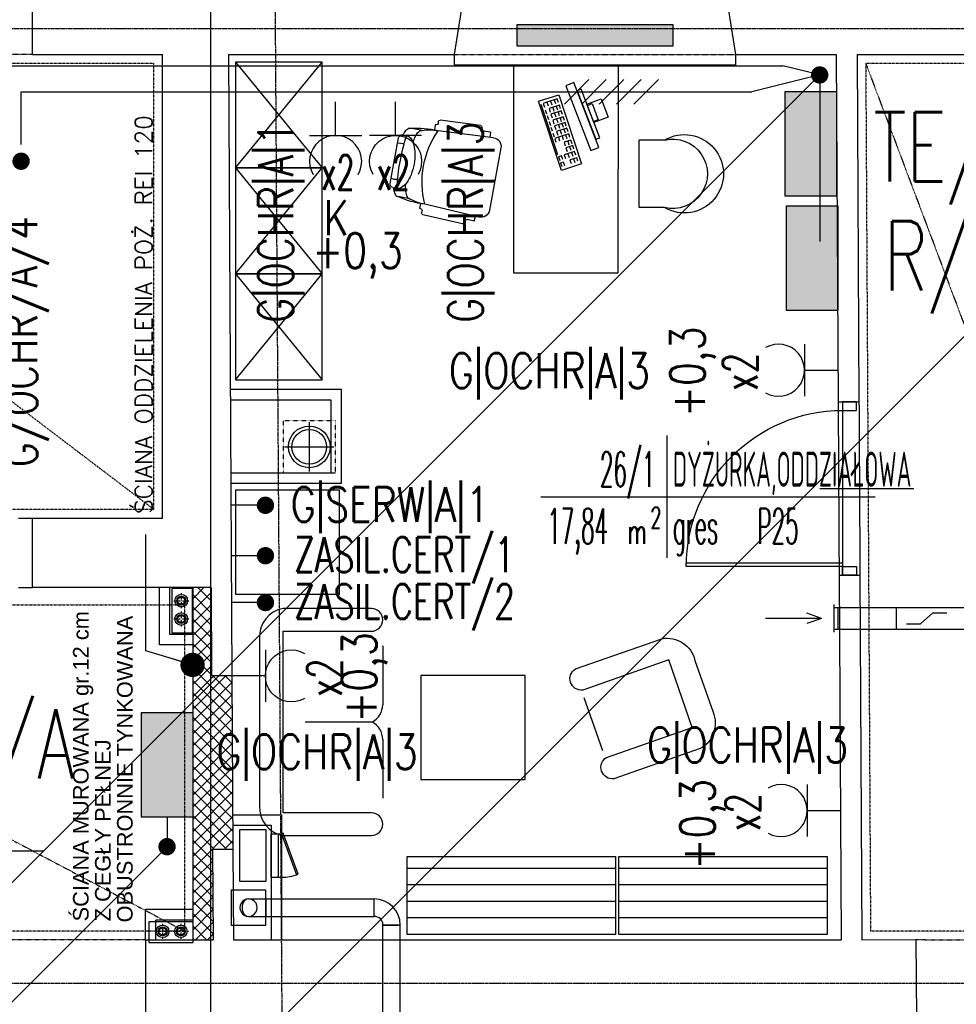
# Model space of a CAD drawing. Header units: inches. Extents: x -145354 to -97635, y 38777 to 78670.
# Tile 125 of 231: x -139691 to -139151, y 51044 to 51612. Entities that reach past the tile are written whole.
import ezdxf
from ezdxf.enums import TextEntityAlignment as Align

# ---------------------------------------------------------------- set-up
doc = ezdxf.new("R2010")
doc.units = ezdxf.units.IN
doc.header["$MEASUREMENT"] = 0
for name, pattern in [('CENTER', [2, 1.25, -0.25, 0.25, -0.25]), ('DASHDOT', [1, 0.5, -0.25, 0, -0.25]), ('DASHED2', [0.375, 0.25, -0.125]), ('DIVIDE', [31.75, 12.7, -6.35, 0, -6.35, 0, -6.35]), ('HIDDEN', [0.375, 0.25, -0.125])]:
    doc.linetypes.add(name, pattern=pattern)
doc.layers.get('0').update_dxf_attribs({"color": 101})
for name, color, linetype in [('Drz-widok', 5, 'Continuous'), ('E-OPIS_POM', 6, 'Continuous'), ('E35', 6, 'Continuous'), ('E50', 3, 'Continuous'), ('E50_kor', 3, 'Continuous'), ('Ins-ppoz-opis', 240, 'Continuous'), ('Ins-tele-opis', 216, 'Continuous'), ('Ins-went', 141, 'Continuous'), ('Ins-went-opis', 141, 'Continuous'), ('m-went-nawiew', 152, 'Continuous'), ('Mco-piony', 10, 'Continuous'), ('Mwk-odnośniki', 8, 'Continuous'), ('Os-osie glowne', 8, 'CENTER'), ('Sc-cegla pelna', 32, 'Continuous'), ('Sc-cegla pustak', 42, 'Continuous'), ('Sc-gk', 120, 'Continuous'), ('Sc-nad', 5, 'DASHED2'), ('Sc-nadproza kon', 5, 'DASHED2'), ('Suf-widok', 8, 'Continuous'), ('W-idok', 9, 'Continuous'), ('W-otwor-strop', 126, 'Continuous'), ('Wyp-grzejniki', 56, 'Continuous'), ('Wyp-meble', 155, 'Continuous')]:
    doc.layers.add(name, color=color, linetype=linetype)
doc.layers.add('ha_sc_proj', color=251, linetype='Continuous', lineweight=13)
doc.styles.add('KA wymiar', font='romans.shx', dxfattribs={"width": 0.6})
doc.styles.add('ROMANS', font='romans', dxfattribs={"width": 0.85})
doc.styles.add('TYTUL2', font='ARIAL.TTF')
doc.linetypes.add('ZIGZAG', pattern='A,0.00254,-5.08,[131,ltypeshp.shx,S=5.08,R=0,X=-5.08,Y=0],-10.16,[131,ltypeshp.shx,S=5.08,R=180,X=5.08,Y=0],-5.08', length=20.32254)
doc.dimstyles.new('KA wymiar', dxfattribs={"dimscale": 50, "dimtxt": 0.23, "dimasz": 0.14, "dimexe": 0, "dimexo": 0, "dimgap": 0.08, "dimtad": 1, "dimdec": 1, "dimrnd": 0.5, "dimzin": 9, "dimdsep": 46, "dimtxsty": 'KA wymiar', "dimblk1": 'UKOS', "dimblk2": 'UKOS', "dimsah": 1, "dimcen": 0.2, "dimse1": 1, "dimse2": 1, "dimclrd": 256, "dimclre": 256, "dimclrt": 2, "dimadec": 3, "dimazin": 0, "dimtfac": 1, "dimtdec": 1, "dimtix": 1, "dimtmove": 2, "dimatfit": 3, "dimldrblk": 'DOT', "dimfxl": 0, "dimtolj": 1, "dimtzin": 9, "dimarcsym": 0})

# ---------------------------------------------------------------- blocks, each defined once
blk = doc.blocks.new('pow')
for p, q in [((0, 0.5229102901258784), (0, -0.5229102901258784)), ((-1.075294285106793, 0), (1.779711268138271, -1.13686837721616e-13))]:
    blk.add_line(p, q)
at = {"style": 'KA wymiar', "width": 0.6}
for s, height, p in [('2', 0.18, (-0.139230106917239, -0.269806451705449)), ('m', 0.21, (-0.3331997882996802, -0.4009838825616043))]:
    blk.add_text(s, height=height, dxfattribs=at).set_placement(p)
at = {"style": 'KA wymiar'}
for tag, width, p in [('01', 0.7, (-0.1310879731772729, 0.08442380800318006)), ('000.00', 0.6, (-0.3636004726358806, -0.4009838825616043))]:
    blk.add_attdef(tag, text='', height=0.3, dxfattribs=dict(at, width=width)).set_placement(p, align=Align.RIGHT)
blk.add_attdef('POMIESZCZENIE', (0.07092525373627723, 0.08442380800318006), '', height=0.3, dxfattribs=at)
at = {"style": 'KA wymiar', "width": 0.8}
blk.add_attdef('POSADZKA', (0.07092525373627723, -0.4009838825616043), '', height=0.3, dxfattribs=at)
blk = doc.blocks.new('g2')
at = {"layer": 'E35'}
blk.add_line((15.0000000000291, 19.2703983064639), (-14.9999999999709, 19.2703983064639), dxfattribs=at)
blk.add_arc((0, 34.2703983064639), 15, 149.9999999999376, 30.00000000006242, dxfattribs=at)
at = {"layer": 'E50'}
blk.add_line((0, 19.2703983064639), (0, 0), dxfattribs=at)
blk = doc.blocks.new('regal 45x120')
at = {"layer": 'Wyp-meble'}
for p, q in [((120, 38.09999999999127), (0, 38.09999999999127)), ((120, 28.57499999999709), (0, 28.57499999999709)), ((120, 19.04999999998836), (0, 19.04999999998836)), ((120, 9.52499999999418), (0, 9.52499999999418))]:
    blk.add_line(p, q, dxfattribs=at)
blk.add_lwpolyline([(0, 45), (120, 45), (120, 0), (0, 0)], close=True, dxfattribs=at)
blk = doc.blocks.new('sof11_r')
for p, q in [((19.98186737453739, 34.88178915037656), (19.37548364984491, 34.84953469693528)), ((19.37548364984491, 34.84953469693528), (19.53483285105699, 31.85376971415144)), ((20.87422290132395, 36.93208220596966), (20.92733930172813, 35.93349387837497)), ((45.17382872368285, 39.10555599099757), (21.81969482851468, 37.98378693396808)), ((46.22553345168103, 38.16008406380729), (46.27864985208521, 37.16149573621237)), ((51.59800910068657, 36.44302670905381), (47.33035458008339, 36.21602380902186)), ((51.59800910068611, 36.44302670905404), (51.75735830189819, 33.44726172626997)), ((12.60951995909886, 30.33598152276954), (5.609519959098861, 30.33598152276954)), ((53.79970847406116, 33.55589737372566), (21.79970847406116, 31.85376971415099)), ((59.06529047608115, -7.890992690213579), (59.06529047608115, 28.56295573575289)), ((-2.273736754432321e-13, 23.75755536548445), (-2.273736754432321e-13, -3.085592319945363)), ((1.999999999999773, 25.75755536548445), (4.371236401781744, 25.75755536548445)), ((1.999999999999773, -5.085592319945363), (4.371236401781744, -5.085592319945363)), ((12.60951995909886, -9.664018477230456), (5.609519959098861, -9.664018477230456)), ((19.37548364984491, -14.17757165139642), (19.53483285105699, -11.18180666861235)), ((53.79970847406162, -12.88393432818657), (21.79970847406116, -11.18180666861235)), ((19.98186737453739, -14.20982610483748), (19.37548364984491, -14.17757165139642)), ((20.87422290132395, -16.26011916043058), (20.92733930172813, -15.26153083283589)), ((46.22553345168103, -17.4881210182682), (46.27864985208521, -16.48953269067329)), ((51.59800910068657, -15.77106366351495), (47.33035458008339, -15.54406076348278)), ((51.59800910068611, -15.77106366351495), (51.75735830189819, -12.77529868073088)), ((45.17382872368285, -18.43359294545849), (21.81969482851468, -17.31182388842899))]:
    blk.add_line(p, q)
for points in [[(2.234255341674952, 25.75755536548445, -0.03020428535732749), (2.781092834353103, 27.40704933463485, -0.09716323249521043), (4.322527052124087, 29.78968412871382, -0.2034527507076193), (5.609519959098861, 30.33598152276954, -0.2034527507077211)], [(8.708346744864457, 22.55427079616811, -0.01878993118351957), (8.945026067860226, 24.41350457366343, -0.05413092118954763), (9.781092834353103, 27.40704933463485, -0.09716323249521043), (11.32252705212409, 29.78968412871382, -0.2034527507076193), (12.60951995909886, 30.33598152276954, -0.2034527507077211)], [(4.371236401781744, -5.085592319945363, 0.1842831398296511), (6.753699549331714, -4.176628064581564, 0.1022415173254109), (9.429123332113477, -0.5687179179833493, 0.06119670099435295), (10.92861197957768, 4.079551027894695, 0.04748823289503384), (11.52416869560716, 10.33598152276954, 0.04748823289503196), (10.92861197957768, 16.59241201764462, 0.06119670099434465), (9.429123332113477, 21.24068096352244, 0.1022415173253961), (6.753699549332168, 24.84859111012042, 0.1842831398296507), (4.371236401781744, 25.75755536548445, 0.1842831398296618)], [(2.234255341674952, -5.085592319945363, 0.03020428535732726), (2.781092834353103, -6.735086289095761, 0.09716323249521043), (4.322527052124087, -9.117721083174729, 0.2034527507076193), (5.609519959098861, -9.664018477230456, 0.2034527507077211)], [(8.708346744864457, -1.882307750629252, 0.01878993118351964), (8.945026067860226, -3.741541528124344, 0.05413092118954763), (9.781092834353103, -6.735086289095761, 0.09716323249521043), (11.32252705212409, -9.117721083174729, 0.2034527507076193), (12.60951995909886, -9.664018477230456, 0.2034527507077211)]]:
    blk.add_lwpolyline(points, format="xyb")
for centre, radius, start, end in [((19.92875097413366, 35.88037747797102), 1, 273.0447784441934, 3.044778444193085), ((21.87281122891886, 36.98519860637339), 1, 93.04477844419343, 183.0447784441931), ((45.22694512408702, 38.10696766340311), 1, 3.044778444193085, 93.04477844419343), ((47.27723817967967, 37.21461213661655), 1, 183.0447784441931, 273.0447784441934), ((18.767460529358, -22.91031212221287), 54.84796429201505, 86.83080978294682, 103.8805457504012), ((21.41321507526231, 5.611850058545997), 26.24476565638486, 89.15620351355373, 109.5996460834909), ((68.33135133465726, 10.33598152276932), 51.2660608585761, 155.1825998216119, 204.8174001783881), ((54.06529047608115, 28.56295573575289), 5, 0, 93.04477844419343), ((1.999999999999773, 23.75755536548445), 2, 90, 180), ((122.8764255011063, 10.33598152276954), 119.5044132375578, 172.5855286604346, 187.4144713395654), ((1.909916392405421, 14.04876802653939), 6.893075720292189, 73.9141402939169, 106.0858597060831), ((1.909916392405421, 6.623195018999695), 6.893075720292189, 253.9141402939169, 286.0858597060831), ((1.999999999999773, -3.085592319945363), 2, 180, 270), ((18.767460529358, 43.58227516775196), 54.84796429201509, 256.1194542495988, 273.1691902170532), ((21.41321507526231, 15.06011298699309), 26.2447656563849, 250.4003539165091, 270.8437964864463), ((54.06529047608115, -7.890992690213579), 5, 266.9552215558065, 0), ((19.92875097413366, -15.20841443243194), 1, 356.9552215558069, 86.95522155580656), ((21.87281122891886, -16.3132355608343), 1, 176.9552215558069, 266.9552215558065), ((47.27723817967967, -16.54264909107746), 1, 86.95522155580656, 176.9552215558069), ((45.22694512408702, -17.43500461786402), 1, 266.9552215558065, 356.9552215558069)]:
    blk.add_arc(centre, radius, start, end)
blk = doc.blocks.new('klawiatura do PC')
at = {"layer": 'Wyp-meble'}
blk.add_lwpolyline([(0, 0), (46.62217066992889, 0), (46.62217066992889, -13.54161269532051), (0, -13.54161269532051)], close=True, dxfattribs=at)
for points in [[(4.663888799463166, -1.704538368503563), (2.200115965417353, -1.704538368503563), (2.200115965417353, -8.712086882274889), (4.663888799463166, -8.712086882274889)], [(2.200115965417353, -3.820916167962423), (4.685517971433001, -3.820916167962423)], [(2.200115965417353, -6.22355657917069), (4.685517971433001, -6.22355657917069)], [(9.00224849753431, -1.704538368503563), (6.538475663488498, -1.704538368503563), (6.538475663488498, -8.712086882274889), (9.00224849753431, -8.712086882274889)], [(6.538475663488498, -3.820916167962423), (9.023877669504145, -3.820916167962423)], [(6.538475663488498, -6.22355657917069), (9.023877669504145, -6.22355657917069)], [(12.7867770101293, -1.704538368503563), (10.32300417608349, -1.704538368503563), (10.32300417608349, -8.712086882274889), (12.7867770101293, -8.712086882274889)], [(10.32300417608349, -3.820916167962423), (12.80840618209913, -3.820916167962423)], [(10.32300417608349, -6.22355657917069), (12.80840618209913, -6.22355657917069)], [(16.75591591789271, -1.704538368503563), (14.2921430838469, -1.704538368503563), (14.2921430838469, -8.712086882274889), (16.75591591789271, -8.712086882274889)], [(14.2921430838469, -3.820916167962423), (16.77754508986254, -3.820916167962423)], [(14.2921430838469, -6.22355657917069), (16.77754508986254, -6.22355657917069)], [(20.54044624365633, -1.704538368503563), (18.07667340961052, -1.704538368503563), (18.07667340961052, -8.712086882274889), (20.54044624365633, -8.712086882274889)], [(18.07667340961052, -3.820916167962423), (20.56207541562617, -3.820916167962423)], [(18.07667340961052, -6.22355657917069), (20.56207541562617, -6.22355657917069)], [(24.50958696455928, -1.704538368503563), (22.04581413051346, -1.704538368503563), (22.04581413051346, -8.712086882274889), (24.50958696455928, -8.712086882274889)], [(22.04581413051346, -3.820916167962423), (24.53121613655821, -3.820916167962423)], [(22.04581413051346, -6.22355657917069), (24.53121613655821, -6.22355657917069)], [(28.20181118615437, -1.704538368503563), (25.73803835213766, -1.704538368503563), (25.73803835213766, -8.712086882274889), (28.20181118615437, -8.712086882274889)], [(25.73803835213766, -3.820916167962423), (28.22344035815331, -3.820916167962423)], [(25.73803835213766, -6.22355657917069), (28.22344035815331, -6.22355657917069)], [(32.44786659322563, -1.704538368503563), (29.98409375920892, -1.704538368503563), (29.98409375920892, -6.24629605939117), (32.44786659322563, -6.24629605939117)], [(29.98409375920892, -3.820916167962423), (32.46949576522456, -3.820916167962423)], [(36.14008900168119, -1.704538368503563), (33.67631616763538, -1.704538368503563), (33.67631616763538, -6.24629605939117), (36.14008900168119, -6.24629605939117)], [(33.67631616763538, -3.820916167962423), (36.16171817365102, -3.820916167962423)], [(40.20153401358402, -1.704538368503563), (37.73776117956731, -1.704538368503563), (37.73776117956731, -8.712086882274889), (40.20153401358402, -8.712086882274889)], [(37.73776117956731, -3.820916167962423), (40.22316318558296, -3.820916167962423)], [(37.73776117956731, -6.22355657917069), (40.22316318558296, -6.22355657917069)], [(44.35528512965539, -1.704538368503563), (41.89151229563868, -1.704538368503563), (41.89151229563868, -6.24629605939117), (44.35528512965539, -6.24629605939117)], [(41.89151229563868, -3.820916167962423), (44.37691430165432, -3.820916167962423)], [(2.200115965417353, -8.712086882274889), (2.200115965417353, -11.22108533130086), (4.682957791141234, -11.22108533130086)], [(6.544121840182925, -11.22743539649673), (9.128678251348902, -11.22743539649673)], [(10.42095645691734, -11.22743539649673), (13.00551286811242, -11.22743539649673)], [(14.39009717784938, -11.22743539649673), (16.97465358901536, -11.22743539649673)], [(18.17462569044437, -11.22743539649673), (20.75918210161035, -11.22743539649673)], [(22.14376459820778, -11.22743539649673), (24.72832100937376, -11.22743539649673)], [(25.73803835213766, -8.712086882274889), (25.73803835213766, -11.22108533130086), (28.22088017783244, -11.22108533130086)], [(40.25873192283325, -10.56468671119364), (37.70026142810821, -10.56468671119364), (37.70026142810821, -12.5419028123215), (40.25873192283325, -12.5419028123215)], [(44.38639712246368, -10.59877763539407), (41.89615216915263, -10.59877763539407), (41.89615216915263, -12.5419028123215), (44.35228253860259, -12.5419028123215)], [(2.205760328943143, -12.70332829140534), (36.08190473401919, -12.70332829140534)]]:
    blk.add_lwpolyline(points, dxfattribs=at)
blk = doc.blocks.new('monitor')
at = {"layer": 'Wyp-meble'}
for points in [[(14.33687975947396, -37.34238715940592), (19.00467815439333, -35.55027718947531), (4.667798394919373, 1.792109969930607), (0, 0)], [(17.21256818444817, -30.88247879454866), (19.54646738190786, -29.98642380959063), (8.793807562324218, -1.979633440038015), (6.459908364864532, -2.875688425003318)], [(12.15152692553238, -10.72527813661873), (20.33262635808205, -7.58430489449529), (24.36984745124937, -18.09980587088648), (16.1887480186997, -21.24077911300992)], [(12.37802750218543, -11.31523022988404), (15.06141852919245, -10.28499468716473), (18.64563846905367, -19.62059147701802), (15.96224744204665, -20.65082701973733)]]:
    blk.add_lwpolyline(points, close=True, dxfattribs=at)
blk = doc.blocks.new('podowojna kanapa')
at = {"layer": 'Wyp-meble'}
for p, q in [((57.42509738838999, -21.54894855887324), (57.42509738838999, -55.46858181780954)), ((57.42509738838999, -75.42131598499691), (57.42509738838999, -109.3409492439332))]:
    blk.add_line(p, q, dxfattribs=at)
blk.add_lwpolyline([(51.04453058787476, -130.8898978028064, 0.9695019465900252), (51.04453058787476, -117.7210966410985), (0, -117.7210966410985), (0, -13.16880116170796), (51.04453058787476, -13.16880116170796, 0.9695019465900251), (51.04453058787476, 0), (0, 0, 0.3710331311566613), (-13.55870588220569, -17.15934905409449), (-13.55870588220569, -113.730548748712, 0.371033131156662), (0, -130.8898978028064)], format="xyb", close=True, dxfattribs=at)
blk.add_lwpolyline([(51.44331672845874, -65.44494890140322), (12.76113360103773, -65.44494890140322)], dxfattribs=at)
for centre, start, end in [((46.01659864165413, -55.40960873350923), 298.4027827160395, 359.7038279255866), ((46.01659864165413, -75.4802890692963), 0.296172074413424, 61.59721728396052)]:
    blk.add_arc(centre, 11.40865116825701, start, end, dxfattribs=at)
blk = doc.blocks.new('fotel_podstawowy')
at = {"layer": 'Wyp-meble'}
blk.add_lwpolyline([(12.84759742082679, -0.2176097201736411), (12.84759742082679, -52.66136523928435, -0.814276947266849), (0, -52.66136523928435), (0, 0, -0.4036554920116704), (18.0737373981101, 13.92697246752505), (49.64832713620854, 13.92697246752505, -0.3801225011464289), (67.0687937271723, 0), (67.0687937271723, -52.66136523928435, -0.8043559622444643), (54.00344643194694, -52.66136523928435), (54.00344643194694, -0.3136193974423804)], format="xyb", close=True, dxfattribs=at)
blk.add_lwpolyline([(17.04253424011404, -53.54860352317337), (49.54614632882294, -53.54860352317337)], dxfattribs=at)
blk = doc.blocks.new('W046')
for p, q in [((0, 20.92488642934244), (0, 0)), ((56.16217092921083, 20.92488642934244), (56.16217092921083, 0)), ((0, 0), (56.16217092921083, 0))]:
    blk.add_line(p, q)
for centre, radius, start, end in [((28.08108546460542, 37.428357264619), 32.57164273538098, 329.5569172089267, 210.4430827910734), ((28.08108546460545, 27.73576637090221), 28.89524954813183, 346.3665609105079, 193.6334390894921)]:
    blk.add_arc(centre, radius, start, end)
blk = doc.blocks.new('_dz1')
at = {"ltscale": 7}
for p, q in [((-7, 0), (-6.999999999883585, 90)), ((-5, 0), (-4.999999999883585, 90))]:
    blk.add_line(p, q, dxfattribs=at)
at = {"ltscale": 25}
for p, q in [((-50, 13.00000000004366), (-50.00000000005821, -40.99999999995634)), ((-94.99999999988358, 8.731149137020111e-11), (-5, 0)), ((-5, 0), (0, 0)), ((-95, -8), (-100, -8)), ((-5, -8), (0, -8))]:
    blk.add_line(p, q, dxfattribs=at)
for points in [[(-100, -8), (-100, 0), (-95, 0), (-95, -8)], [(0, -8), (0, 0), (-5, 0), (-5, -8)]]:
    blk.add_lwpolyline(points, close=True, dxfattribs=at)
blk.add_arc((-5, 0), 89.99999999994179, 90, 180, dxfattribs=at)
blk = doc.blocks.new('UKOS')
at = {"color": 1}
blk.add_line((0, 1), (0, -1), dxfattribs=at)
at = {"color": 8}
blk.add_line((1, 0), (-1, 0), dxfattribs=at)
at = {"color": 1, "const_width": 0.2}
blk.add_lwpolyline([(0.598759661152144, 0.598759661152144), (-0.598759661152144, -0.598759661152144)], dxfattribs=at)
blk = doc.blocks.new('N200')
at = {"layer": 'm-went-nawiew', "color": 254, "linetype": 'HIDDEN'}
for p, q in [((-141949.5713513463, 41077.71199045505), (-141949.5713513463, 41049.17120244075)), ((-141963.8417453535, 41063.4415964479), (-141935.3009573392, 41063.4415964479))]:
    blk.add_line(p, q, dxfattribs=at)
at = {"layer": 'm-went-nawiew', "color": 254}
blk.add_circle((-141949.5713513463, 41063.4415964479), 12, dxfattribs=at)
at = {"layer": 'm-went-nawiew'}
blk.add_circle((-141949.5713513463, 41063.4415964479), 10, dxfattribs=at)
blk = doc.blocks.new('rewizja')
at = {"layer": 'Wyp-meble'}
for p, q in [((-25.0000000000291, 5.999999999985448), (-25, -2.91038304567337e-11)), ((-25.0000000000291, 6), (-5.820766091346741e-11, 6)), ((-2.91038304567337e-11, 5.999999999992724), (0, 0)), ((-25, 3.999999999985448), (-25, 1.999999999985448)), ((0, 1.999999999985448), (-25, 1.999999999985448)), ((0, -1.455191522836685e-11), (-25, -1.455191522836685e-11))]:
    blk.add_line(p, q, dxfattribs=at)
blk.add_lwpolyline([(-23.15029537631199, -9.490196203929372), (0.3420201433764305, -0.9396926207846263), (0, 0), (-23.49231551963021, -8.550503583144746)], close=True, dxfattribs=at)
blk.add_arc((-2.91038304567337e-11, -1.455191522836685e-11), 25, 180, 202.2924427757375, dxfattribs=at)
blk = doc.blocks.new('0630_STRZAŁKA')
at = {"ltscale": 0.5}
for points in [[(0, 2.091837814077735e-11), (-3.029876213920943, -8.560130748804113)], [(0, 2.091837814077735e-11), (-7.275957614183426e-12, -32.43254493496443)], [(-7.275957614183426e-12, 2.091837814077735e-11), (3.029876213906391, -8.560130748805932)]]:
    blk.add_lwpolyline(points, dxfattribs=at)
blk = doc.blocks.new('pco')
at = {"layer": 'Mco-piony', "color": 9, "linetype": 'DASHDOT', "ltscale": 3}
for p, q in [((-2604.832822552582, -19.79275673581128), (-2604.832822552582, -8.89275673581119)), ((-2599.382822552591, -14.34276699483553), (-2610.282822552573, -14.34276699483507))]:
    blk.add_line(p, q, dxfattribs=at)
at = {"layer": 'Mco-piony', "color": 9}
blk.add_circle((-2604.832822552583, -14.34275673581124), 4.529712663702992, dxfattribs=at)
at = {"layer": 'Mco-piony'}
blk.add_circle((-2604.832822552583, -14.34275673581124), 3.2, dxfattribs=at)
at = {"layer": 'Mco-piony', "color": 8}
blk.add_circle((-2604.832822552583, -14.34275673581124), 2.6, dxfattribs=at)
blk = doc.blocks.new('G_90')
at = {"layer": 'Wyp-grzejniki'}
h = blk.add_hatch(dxfattribs=at)
h.set_pattern_fill('DOTS', color=256, scale=0.5, angle=90, style=0)
h.set_pattern_definition([(90, (-37823.93992433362, -77504.9091523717), (-0.79375, 0.396875), [0, -0.79375])])
h.paths.add_polyline_path([(90, -12), (90, 0), (0, 0), (0, -12)])
blk.add_lwpolyline([(0, 0), (0, -12), (90, -12), (90, 0)], close=True, dxfattribs=at)

msp = doc.modelspace()

# ---------------------------------------------------------------- hatches: boundary and pattern name
at = {"layer": 'E50'}
for points in [[(-139220.1059238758, 51570.29839803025), (-139250.1059238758, 51570.29839803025), (-139250.1059238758, 51510.29839803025), (-139220.1059238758, 51510.29839803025)], [(-139219.3942174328, 51504.45642315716), (-139249.3942174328, 51504.45642315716), (-139249.3942174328, 51444.45642315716), (-139219.3942174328, 51444.45642315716)], [(-139590.9394674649, 51212.52271646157), (-139620.9394674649, 51212.52271646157), (-139620.939467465, 51152.52271646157), (-139590.9394674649, 51152.52271646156)]]:
    msp.add_hatch(color=256, dxfattribs=at).paths.add_polyline_path(points)
at = {"layer": 'ha_sc_proj', "linetype": 'Continuous', "ltscale": 10}
h = msp.add_hatch(dxfattribs=at)
h.set_pattern_fill('ANSI37', color=256, scale=40, angle=-1.272221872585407e-14, style=0)
h.set_pattern_definition([(44.99999999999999, (-5.820766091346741e-11, 0), (-3.535533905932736, 3.535533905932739), []), (135, (-5.820766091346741e-11, 0), (-3.535533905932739, -3.535533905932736), [])])
h.paths.add_polyline_path([(-139580.8500126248, 51284.64768523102), (-139590.942294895, 51284.6472096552), (-139590.942294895, 51081.69882316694), (-139580.8500126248, 51081.69985206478)])
h.paths.add_polyline_path([(-139568.5253381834, 51233.69597620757), (-139580.2455753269, 51233.69597620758), (-139580.5265039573, 51284.64770047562), (-139580.8500126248, 51284.64768523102), (-139580.8500126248, 51081.69985206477), (-139579.4075267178, 51081.69999912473), (-139579.6942129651, 51133.69597620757), (-139567.9739758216, 51133.69597620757)])

# ---------------------------------------------------------------- linework, layer by layer
at = {"layer": 'E35'}
for p, q in [((-139230, 51580), (-139834.2974518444, 50975.70254815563)), ((-139362.9289321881, 51577.34600983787), (-139377.0710678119, 51563.20387421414)), ((-139352.9289321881, 51577.34600983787), (-139367.0710678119, 51563.20387421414)), ((-139342.9289321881, 51577.34600983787), (-139357.0710678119, 51563.20387421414)), ((-139332.9289321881, 51577.34600983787), (-139347.0710678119, 51563.20387421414)), ((-139322.9289321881, 51577.34600983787), (-139337.0710678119, 51563.20387421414)), ((-139096.5277395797, 51479.70787868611), (-139546.2356182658, 51029.99999999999)), ((-139605.9394674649, 51135.30913771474), (-139956.9757794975, 50784.27282568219)), ((-139677.2939106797, 51132.70608932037), (-139989.3871231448, 51132.7060893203))]:
    msp.add_line(p, q, dxfattribs=at)
at = {"layer": 'E50'}
for p, q in [((-139549.2549398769, 51332.01554213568), (-139568.5253381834, 51332.01554213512)), ((-139549.2549398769, 51302.9873833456), (-139568.5253381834, 51302.98738334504)), ((-139549.2549398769, 51275.99031978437), (-139568.5253381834, 51275.99031978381))]:
    msp.add_line(p, q, dxfattribs=at)
at = {"layer": 'E50', "const_width": 5}
for points in [[(-139232.5, 51580, 1), (-139227.5, 51580, 1)], [(-139551.7549398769, 51332.01554213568, 1), (-139546.7549398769, 51332.01554213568, 1)], [(-139551.7549398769, 51302.9873833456, 1), (-139546.7549398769, 51302.9873833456, 1)], [(-139551.7549398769, 51275.99031978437, 1), (-139546.7549398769, 51275.99031978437, 1)], [(-139608.4394674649, 51135.30913771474, 1), (-139603.4394674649, 51135.30913771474, 1)]]:
    msp.add_lwpolyline(points, format="xyb", close=True, dxfattribs=at)
at = {"layer": 'E50'}
for points in [[(-139250.1059238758, 51570.29839803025), (-139250.1059238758, 51510.29839803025), (-139220.1059238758, 51510.29839803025), (-139220.1059238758, 51570.29839803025)], [(-139249.3942174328, 51504.45642315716), (-139249.3942174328, 51444.45642315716), (-139219.3942174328, 51444.45642315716), (-139219.3942174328, 51504.45642315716)], [(-139620.9394674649, 51212.52271646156), (-139620.9394674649, 51152.52271646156), (-139590.9394674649, 51152.52271646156), (-139590.9394674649, 51212.52271646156)]]:
    msp.add_lwpolyline(points, close=True, dxfattribs=at)
at = {"layer": 'E50_kor'}
for p, q in [((-139716.4992154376, 51585.26925062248), (-139251.2058615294, 51585.26925062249)), ((-139230, 51580), (-139230, 51484.00514236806)), ((-139690, 51540), (-139690, 51570.274942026)), ((-139690, 51570.274942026), (-139269.1380572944, 51570.27494202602))]:
    msp.add_line(p, q, dxfattribs=at)
at = {"layer": 'E50_kor', "linetype": 'Continuous'}
for q in [(-139251.2058615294, 51585.26925062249), (-139269.1380572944, 51570.27494202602)]:
    msp.add_line((-139230, 51580), q, dxfattribs=at)
at = {"layer": 'E50_kor', "ltscale": 25}
msp.add_line((-139605.9394674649, 51152.52271646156), (-139605.9394674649, 51135.30913771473), dxfattribs=at)
at = {"layer": 'E50_kor', "const_width": 5}
msp.add_lwpolyline([(-139692.5, 51530.27494202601, 1), (-139687.5, 51530.27494202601, 1)], format="xyb", close=True, dxfattribs=at)
at = {"layer": 'Ins-ppoz-opis', "linetype": 'ZIGZAG', "ltscale": 0.03}
msp.add_line((-139580.8500126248, 51628.01256290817), (-139580.8500126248, 51036.69542632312), dxfattribs=at)
at = {"layer": 'Ins-tele-opis'}
for points in [[(-139506.5953720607, 51340.77509529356), (-139566.5953720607, 51340.77509529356), (-139566.5953720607, 51280.77509529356), (-139506.5953720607, 51280.77509529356)], [(-139548.9992154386, 51145.18188599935), (-139548.9992154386, 51115.18188599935), (-139563.9992154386, 51115.18188599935), (-139563.9992154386, 51145.18188599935)]]:
    msp.add_lwpolyline(points, close=True, dxfattribs=at)
at = {"layer": 'Ins-went'}
for p, q in [((-139221.611383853, 51258.85402146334), (-139221.611383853, 51274.85402146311)), ((-139221.611383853, 51273.10402146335), (-139185.9305590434, 51273.10402146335)), ((-139219.611383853, 51273.10402146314), (-139219.611383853, 51260.60402146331)), ((-139185.9305590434, 51273.10402146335), (-139185.9305590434, 51260.60402146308)), ((-139185.9305590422, 51273.10402146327), (-139085.9113838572, 51273.10402146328)), ((-139171.9305590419, 51263.72902146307), (-139164.9305590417, 51269.9790214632)), ((-139164.9305590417, 51269.9790214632), (-139156.7638923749, 51269.9790214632)), ((-139221.611383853, 51260.60402146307), (-139185.9305590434, 51260.60402146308)), ((-139185.9305590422, 51260.604021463), (-139085.9113838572, 51260.604021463)), ((-139180.0972257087, 51263.72902146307), (-139171.9305590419, 51263.72902146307)), ((-139558.9992154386, 51105.18188599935), (-139486.6131957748, 51105.18188599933)), ((-139558.9992154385, 51105.18188599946), (-139548.9992154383, 51105.18188599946)), ((-139548.9992154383, 51105.18188599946), (-139548.9992154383, 51095.18188599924)), ((-139486.6131957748, 51095.18188599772), (-139486.6131957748, 51105.18188599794)), ((-139558.9992154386, 51095.18188599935), (-139486.6131957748, 51095.18188599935)), ((-139558.9992154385, 51095.18188599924), (-139548.9992154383, 51095.18188599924)), ((-139481.6130954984, 51090.18188600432), (-139472.7270937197, 51090.18188600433)), ((-139481.6130954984, 51090.18188599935), (-139472.7270937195, 51090.18188599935)), ((-139481.6130954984, 50925.83846041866), (-139481.6130954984, 51090.18188600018)), ((-139471.6130954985, 51090.18188599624), (-139481.6130954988, 51090.18188599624)), ((-139471.6130954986, 50925.83846041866), (-139471.6130954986, 51090.18188600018))]:
    msp.add_line(p, q, dxfattribs=at)
for radius in [15.00000000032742, 5.000000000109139]:
    msp.add_arc((-139486.6130954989, 51090.18188599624), radius, 0, 90, dxfattribs=at)
for ratio, start_param, end_param in [(1, 0, 3.14159265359), (0.75, 0, 3.141592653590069), (1, 3.14159265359, 6.28318530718)]:
    msp.add_ellipse((-139558.9992154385, 51100.18188599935), major_axis=(0, 5.000000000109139), ratio=ratio, start_param=start_param, end_param=end_param, dxfattribs=at)
at = {"layer": 'Mwk-odnośniki', "linetype": 'Continuous'}
for points in [[(-139603.2588087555, 51258.60939147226), (-139591.2807395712, 51258.60939147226), (-139591.2807395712, 51284.05516734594), (-139603.2588087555, 51284.05516734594)], [(-139616.4098584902, 51092.03739664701), (-139616.4098584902, 51080.05932746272), (-139590.9640826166, 51080.05932746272), (-139590.9640826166, 51092.03739664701)]]:
    msp.add_lwpolyline(points, close=True, dxfattribs=at)
at = {"layer": 'Os-osie glowne'}
msp.add_line((-139518.6320002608, 47893.27471454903), (-139545.9716808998, 51985.69484066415), dxfattribs=at)
for points in [[(-143318.4675761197, 51606.69511477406), (-138010.8801488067, 51606.69511477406)], [(-143318.4675761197, 51056.69511477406), (-138010.8801488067, 51056.69511477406)]]:
    msp.add_lwpolyline(points, dxfattribs=at)
at = {"layer": 'Sc-cegla pelna'}
for p, q in [((-139683.4992154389, 51591.69608693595), (-139608.4992154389, 51591.69585285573)), ((-139608.499215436, 51324.64284810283), (-139608.4992154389, 51591.69841117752)), ((-139570.4992154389, 51591.69597620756), (-139568.5253381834, 51233.69597620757)), ((-139570.4992141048, 51591.69573425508), (-139440.5096147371, 51591.69532854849)), ((-139278.5096416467, 51591.6953196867), (-139220.4995793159, 51591.69526284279)), ((-139220.4995793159, 51591.69526284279), (-139219.3968879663, 51391.70131585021)), ((-139208.4993968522, 51591.69525108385), (-139207.3967055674, 51391.70131585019)), ((-139219.3968879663, 51391.7013158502), (-139207.3967055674, 51391.70131585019)), ((-139683.4996012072, 51284.64284810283), (-139683.4996012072, 51324.64284810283)), ((-139683.4996012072, 51324.64284810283), (-139608.499215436, 51324.64284810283)), ((-139218.8455256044, 51291.70131585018), (-139217.6878607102, 51081.73687607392)), ((-139218.8455256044, 51291.70131585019), (-139206.8453432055, 51291.70131585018)), ((-139206.8453432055, 51291.70131585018), (-139205.6876850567, 51081.73809947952)), ((-139580.5265039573, 51284.64770047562), (-139683.4996012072, 51284.64284810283)), ((-139590.942294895, 51081.69602315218), (-139590.942294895, 51284.64720965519)), ((-139580.5265039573, 51284.64770047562), (-139580.2455753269, 51233.69597620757)), ((-139568.5253381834, 51233.69597620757), (-139580.2455753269, 51233.69597620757)), ((-139579.6942129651, 51133.69597620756), (-139579.4075267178, 51081.69999912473)), ((-139567.9739758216, 51133.69597620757), (-139579.6942129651, 51133.69597620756)), ((-139567.9739758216, 51133.69597620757), (-139567.6872869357, 51081.69952057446)), ((-139618.4071592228, 51081.69602315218), (-139579.4075267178, 51081.69999912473)), ((-139567.6872961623, 51081.70119399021), (-139217.6878607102, 51081.73687607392)), ((-139205.6876850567, 51081.73809947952), (-139174.5905462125, 51081.74126980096))]:
    msp.add_line(p, q, dxfattribs=at)
for points in [[(-139683.4992154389, 51591.69608693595), (-139683.4992154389, 51649.07690555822), (-139623.4992154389, 51649.08418126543)], [(-139434.4992154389, 51649.10709974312), (-139434.4992154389, 51617.17839046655), (-139436.4992154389, 51617.17839046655), (-139440.4992154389, 51591.69490115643)], [(-139284.4992154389, 51649.12528901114), (-139284.4992154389, 51617.17839046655), (-139282.4992154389, 51617.17839046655), (-139278.5096147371, 51591.69569008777)], [(-139208.4993968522, 51591.69525108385), (-139012.4013938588, 51591.69542932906), (-139012.3462319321, 51581.69542927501)], [(-139568.5253381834, 51233.69597620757), (-139567.9739758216, 51133.69597620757)], [(-139618.4071592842, 51081.6333580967), (-139618.4071592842, 51036.69542632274)], [(-139174.5905462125, 51081.74126980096), (-139174.3424102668, 51036.69542632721)]]:
    msp.add_lwpolyline(points, dxfattribs=at)
at = {"layer": 'Sc-cegla pustak'}
for p, q in [((-139691.4992154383, 51324.64284810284), (-139683.4996012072, 51324.64284810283)), ((-139691.4992154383, 51284.64284810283), (-139683.4996012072, 51284.64284810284))]:
    msp.add_line(p, q, dxfattribs=at)
at = {"layer": 'Sc-gk'}
for p, q in [((-139505.4992154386, 51398.69527680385), (-139569.6004909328, 51398.69527680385)), ((-139505.4992154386, 51344.69527680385), (-139505.4992154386, 51398.69527680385)), ((-139511.4992154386, 51392.69527680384), (-139569.5674091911, 51392.69527680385)), ((-139511.4992154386, 51350.69527680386), (-139511.4992154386, 51392.69527680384)), ((-139569.1594010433, 51350.69527680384), (-139511.4992154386, 51350.69527680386)), ((-139569.1263193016, 51344.69527680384), (-139505.4992154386, 51344.69527680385)), ((-139610.2588087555, 51251.60939147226), (-139610.2588087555, 51284.64629940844)), ((-139604.2588087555, 51257.60939147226), (-139604.2588087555, 51284.64658214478)), ((-139590.942294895, 51257.60939147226), (-139604.2588087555, 51257.60939147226)), ((-139590.942294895, 51251.60939147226), (-139610.2588087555, 51251.60939147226)), ((-139568.084248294, 51153.69597620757), (-139539.9992154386, 51153.69597620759)), ((-139539.9992154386, 51153.69597620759), (-139539.9992154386, 51081.70350701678)), ((-139568.0511665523, 51147.69597620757), (-139545.9992154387, 51147.69597620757)), ((-139545.9992154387, 51147.69597620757), (-139545.9992154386, 51081.70289532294)), ((-139618.4071592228, 51081.69602315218), (-139618.4071592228, 51099.03739664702)), ((-139590.942294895, 51099.03739664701), (-139618.4071592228, 51099.03739664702)), ((-139612.4071592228, 51081.69602315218), (-139612.4071592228, 51093.03739664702)), ((-139590.942294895, 51093.03739664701), (-139612.4071592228, 51093.03739664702))]:
    msp.add_line(p, q, dxfattribs=at)
at = {"layer": 'Sc-nad'}
for p, q in [((-139219.3968879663, 51391.7013158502), (-139218.8455256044, 51291.70131585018)), ((-139207.3967055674, 51391.70131585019), (-139206.8453432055, 51291.70131585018))]:
    msp.add_line(p, q, dxfattribs=at)
at = {"layer": 'Sc-nadproza kon', "linetype": 'DASHDOT', "ltscale": 0.5}
msp.add_line((-139440.5096147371, 51591.69532854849), (-139278.5096416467, 51591.6953196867), dxfattribs=at)
for points in [[(-139683.4992154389, 51591.69608693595), (-139849.4992154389, 51591.69841117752)], [(-139618.4071592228, 51081.69602315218), (-139926.4071592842, 51081.69602315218)], [(-139174.5905462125, 51081.74126980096), (-139076.5890429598, 51081.69520114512)]]:
    msp.add_lwpolyline(points, dxfattribs=at)
at = {"layer": 'Suf-widok', "linetype": 'DIVIDE', "ltscale": 0.02}
for p, q in [((-139951.4989311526, 51586.69692338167), (-139613.4992154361, 51329.64284810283)), ((-139613.4992154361, 51329.64284810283), (-139613.4992154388, 51586.69586846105)), ((-139203.4993968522, 51586.69525108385), (-139200.7425847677, 51086.69520114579)), ((-139203.4993968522, 51586.69525108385), (-139015.1864690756, 51586.69525108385)), ((-139203.4993968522, 51586.69525108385), (-139015.1864690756, 51086.69520114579)), ((-139951.4992154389, 51274.69841118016), (-139595.942294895, 51086.69882316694)), ((-139015.1864690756, 51086.69520114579), (-139200.7425847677, 51086.69520114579))]:
    msp.add_line(p, q, dxfattribs=at)
for points in [[(-139613.4992154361, 51329.64284810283), (-139866.4992154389, 51329.64284810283), (-139866.4992154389, 51296.69841118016), (-139951.4992153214, 51296.69841118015), (-139951.4989311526, 51586.69692338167), (-139613.4992154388, 51586.69586846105)], [(-139951.4992154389, 51086.69882316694), (-139951.4992154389, 51274.69841118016), (-139595.942294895, 51274.69841118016), (-139595.942294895, 51086.69882316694), (-139951.4992154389, 51086.69882316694)]]:
    msp.add_lwpolyline(points, dxfattribs=at)
at = {"layer": 'W-idok'}
for points in [[(-139440.5096147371, 51591.69532854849), (-139440.5095711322, 51585.761324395)], [(-139278.5096147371, 51591.69531968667), (-139278.5096147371, 51585.69510606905), (-139440.5095711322, 51585.7609539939)]]:
    msp.add_lwpolyline(points, dxfattribs=at)
at = {"layer": 'W-otwor-strop', "linetype": 'DASHED2', "ltscale": 0.3}
msp.add_lwpolyline([(-139538.9992154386, 51350.69527680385), (-139508.9992154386, 51350.69527680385), (-139508.9992154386, 51380.69527680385), (-139538.9992154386, 51380.69527680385)], close=True, dxfattribs=at)
at = {"layer": 'W-otwor-strop', "linetype": 'Continuous'}
msp.add_lwpolyline([(-139568.9992154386, 51090.18188599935), (-139548.9992154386, 51090.18188599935), (-139548.9992154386, 51110.18188599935), (-139568.9992154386, 51110.18188599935)], close=True, dxfattribs=at)
at = {"layer": 'Wyp-meble'}
for p, q in [((-139566.510385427, 51587.41030157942), (-139516.510385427, 51526.41030157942)), ((-139566.510385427, 51526.41030157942), (-139516.510385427, 51587.41030157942)), ((-139566.510385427, 51526.41030157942), (-139516.510385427, 51465.41030157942)), ((-139566.510385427, 51465.41030157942), (-139516.510385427, 51526.41030157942)), ((-139566.510385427, 51465.41030157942), (-139516.510385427, 51404.41030157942)), ((-139566.510385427, 51404.41030157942), (-139516.510385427, 51465.41030157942))]:
    msp.add_line(p, q, dxfattribs=at)
for points in [[(-139566.510385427, 51526.41030157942), (-139516.510385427, 51526.41030157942), (-139516.510385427, 51587.41030157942), (-139566.510385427, 51587.41030157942)], [(-139566.510385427, 51465.41030157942), (-139516.510385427, 51465.41030157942), (-139516.510385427, 51526.41030157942), (-139566.510385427, 51526.41030157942)], [(-139566.510385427, 51404.41030157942), (-139516.510385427, 51404.41030157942), (-139516.510385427, 51465.41030157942), (-139566.510385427, 51465.41030157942)], [(-139459.7539129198, 51173.95770544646), (-139399.7539129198, 51173.95770544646), (-139399.7539129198, 51233.95770544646), (-139459.7539129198, 51233.95770544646)]]:
    msp.add_lwpolyline(points, close=True, dxfattribs=at)
msp.add_lwpolyline([(-139346.2305936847, 51465.84430484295), (-139406.2305887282, 51465.8686929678), (-139406.1818124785, 51585.86868305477), (-139346.181817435, 51585.84429492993), (-139346.2305936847, 51465.84430484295)], dxfattribs=at)

# ---------------------------------------------------------------- block references
at = {"rotation": 90}
msp.add_blockref('rewizja', (-139539.9992154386, 51142.68188599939), dxfattribs=at)
at = {"layer": 'Drz-widok', "xscale": -1, "rotation": 90}
msp.add_blockref('_dz1', (-139216.8715143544, 51291.70131585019), dxfattribs=at)
at = {"layer": 'E-OPIS_POM'}
ref = msp.add_blockref('pow', (-139318.1171621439, 51336.97787195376), dxfattribs=dict(at, xscale=67.5, yscale=67.5, zscale=67.5))
ref.add_attrib('000.00', '17,84', dxfattribs={"layer": '0', "height": 20.25000000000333, "style": 'KA wymiar', "width": 0.4483744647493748}).set_placement((-139351.9217115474, 51309.9114598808), align=Align.RIGHT)
ref.add_attrib('01', '26/1', dxfattribs={"layer": '0', "height": 20.25000000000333, "style": 'KA wymiar', "width": 0.4483744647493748}).set_placement((-139324.729518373, 51342.67647899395), align=Align.RIGHT)
ref.add_attrib('POMIESZCZENIE', 'DYŻURKA,ODDZIAŁOWA', (-139314.5395414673, 51342.67647899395), dxfattribs={"layer": '0', "height": 20.25000000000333, "style": 'KA wymiar', "width": 0.4483744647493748})
ref.add_attrib('POSADZKA', 'gres   P25', (-139314.5395414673, 51309.9114598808), dxfattribs={"layer": '0', "height": 20.25000000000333, "style": 'KA wymiar', "width": 0.4483744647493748})
at = {"layer": 'E35'}
for p, rotation in [((-139508.8358790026, 51564.4686271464), 180), ((-139219.4970652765, 51409.87036713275), 89.99999999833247), ((-139217.9850367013, 51156.13536674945), 89.99999999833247)]:
    msp.add_blockref('g2', p, dxfattribs=dict(at, rotation=rotation))
at = {"layer": 'E35', "xscale": -1}
for p, rotation in [((-139474.2813572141, 51564.4686271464), 180), ((-139568.5253381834, 51233.69597620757), 270.0000000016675)]:
    msp.add_blockref('g2', p, dxfattribs=dict(at, rotation=rotation))
at = {"layer": 'Ins-went-opis', "xscale": -1, "rotation": 270}
msp.add_blockref('0630_STRZAŁKA', (-139228.8898778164, 51266.85402146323), dxfattribs=at)
at = {"layer": 'm-went-nawiew'}
msp.add_blockref('N200', (2425.572135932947, 10302.25368029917, -1.999999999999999), dxfattribs=at)
at = {"layer": 'Mco-piony', "xscale": 0.799999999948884, "yscale": 0.8000000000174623, "zscale": 0.8}
for p, rotation in [((-141681.621104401, 51265.5166673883, 1.033471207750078e-09), 180.001351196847), ((-141681.6207534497, 51254.98626570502, 4.729002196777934e-07), 180.001351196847), ((-139620.0329842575, 53170.39934134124, 4.905788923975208e-07), 90.001351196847), ((-139609.5025825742, 53170.39969229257, 1.87121439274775e-08), 90.001351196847)]:
    msp.add_blockref('pco', p, dxfattribs=dict(at, rotation=rotation))
at = {"layer": 'Wyp-grzejniki'}
msp.add_blockref('G_90', (-139404.4992154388, 51608.82447289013), dxfattribs=at)
at = {"layer": 'Wyp-meble'}
for name, p in [('monitor', (-139376.2248895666, 51573.78940008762)), ('podowojna kanapa', (-139539.1463884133, 51272.58316435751)), ('regal 45x120', (-139467.6878607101, 51084.73687607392)), ('regal 45x120', (-139345.6878607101, 51084.73687607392))]:
    msp.add_blockref(name, p, dxfattribs=at)
for name, p, xscale, yscale, zscale, rotation in [('klawiatura do PC', (-139380.3326372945, 51568.6136029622), 0.899999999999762, 0.9000000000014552, 0.9, 288.237291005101), ('W046', (-139333.932080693, 51503.56106636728), -0.6929999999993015, 0.6929999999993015, 0.6930000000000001, 270)]:
    msp.add_blockref(name, p, dxfattribs=dict(at, xscale=xscale, yscale=yscale, zscale=zscale, rotation=rotation))
at = {"layer": 'Wyp-meble', "xscale": -1, "rotation": 169.6460174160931}
msp.add_blockref('sof11_r', (-139473.1663705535, 51540.7699508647), dxfattribs=at)
at = {"layer": 'Wyp-meble', "rotation": 289.3151155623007}
msp.add_blockref('fotel_podstawowy', (-139321.0253660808, 51255.13908755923), dxfattribs=at)

# ---------------------------------------------------------------- texts
at = {"layer": 'E35', "style": 'ROMANS'}
for s, rotation, width, p in [('G|OCHR|A|1', 90, 0.8, (-139541.953111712, 51495.12013645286)), ('G|OCHR|A|3', 90, 0.8, (-139432.6273720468, 51495.12013645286)), ('x2', 359.9999999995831, 0.6, (-139507.5670879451, 51523.839524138)), ('K', 359.9999999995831, 0.8, (-139508.4345674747, 51497.74919817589)), ('+0,3', 89.99999999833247, 0.8, (-139303.140520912, 51408.99860637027)), ('G|OCHR|A|3', 359.9999999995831, 0.8, (-139385.7279312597, 51408.17135386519)), ('x2', 89.99999999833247, 0.7, (-139275.8745996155, 51408.93896141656)), ('+0,3', 90.00000000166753, 0.8, (-139492.2059374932, 51232.82421544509)), ('x2', 90.00000000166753, 0.7, (-139515.1930402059, 51232.76457049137)), ('G|OCHR|A|3', 359.9999999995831, 0.8, (-139271.5555878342, 51192.48116590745)), ('+0,3', 89.99999999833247, 0.8, (-139297.3496737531, 51148.26360598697)), ('x2', 89.99999999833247, 0.7, (-139274.3625710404, 51155.20396103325))]:
    msp.add_text(s, height=20, rotation=rotation, dxfattribs=dict(at, width=width)).set_placement(p, align=Align.MIDDLE)
for s, width, p in [('x2', 0.6, (-139475.5501482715, 51523.839524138)), ('+0,3', 0.8, (-139496.2351798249, 51475.68679608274)), ('G|SERW|A|1', 0.8, (-139477.4303805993, 51331.11497705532)), ('ZASIL.CERT/1', 0.7, (-139469.1680523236, 51302.15072176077)), ('ZASIL.CERT/2', 0.7, (-139469.1680523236, 51275.15365819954)), ('G|OCHR|A|3', 0.8, (-139519.5120519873, 51188.58751109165))]:
    msp.add_text(s, height=20, dxfattribs=dict(at, width=width)).set_placement(p, align=Align.MIDDLE)
at = {"layer": 'E35', "style": 'ROMANS', "width": 0.8}
msp.add_text('G/OCHR/A/4', height=20, rotation=90, dxfattribs=at).set_placement((-139680.6708701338, 51353.98896293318))
at = {"layer": 'E50', "style": 'ROMANS', "width": 0.7}
for s, p in [('TE/OCHR/A', (-139199.167979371, 51518.58561405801)), ('R/SERW/A', (-139193.0571211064, 51455.82969620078)), ('WPPOŻ/A', (-139836.7917573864, 51174.58123557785))]:
    msp.add_text(s, height=40, dxfattribs=at).set_placement(p)
at = {"layer": 'Ins-ppoz-opis', "linetype": 'ZIGZAG', "ltscale": 0.038, "insert": (-139619.3883575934, 51327.06613048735), "char_height": 9.8, "width": 330.399661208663, "attachment_point": 4, "rotation": 89.99999999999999, "line_spacing_factor": 0.3333333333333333}
msp.add_mtext('{\\Fromans|c238;ŚCIANA ODDZIELENIA POŻ. REI 120}', dxfattribs=at)
at = {"layer": 'Sc-cegla pelna', "style": 'TYTUL2'}
for s, p in [('ŚCIANA MUROWANA gr.12 cm', (-139651.1187503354, 51092.23759688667)), ('OBUSTRONNIE TYNKOWANA', (-139625.7622290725, 51091.66441114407)), ('Z CEGŁY PEŁNEJ', (-139638.4287531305, 51092.29365750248))]:
    msp.add_text(s, height=9, rotation=90, dxfattribs=at).set_placement(p)

# ---------------------------------------------------------------- leaders
at = {"layer": 'Ins-ppoz-opis', "ltscale": 0.038}
msp.add_leader([(-139591.23644993, 51240.05745274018), (-139618.0807600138, 51248.18305793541), (-139618.0807600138, 51315.21403685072)], dimstyle='KA wymiar', override={"dimscale": 100, "dimgap": 0.0001, "dimtad": 0, "dimdec": 2, "dimtdec": 2}, dxfattribs=at)

doc.saveas('drawing.dxf')
